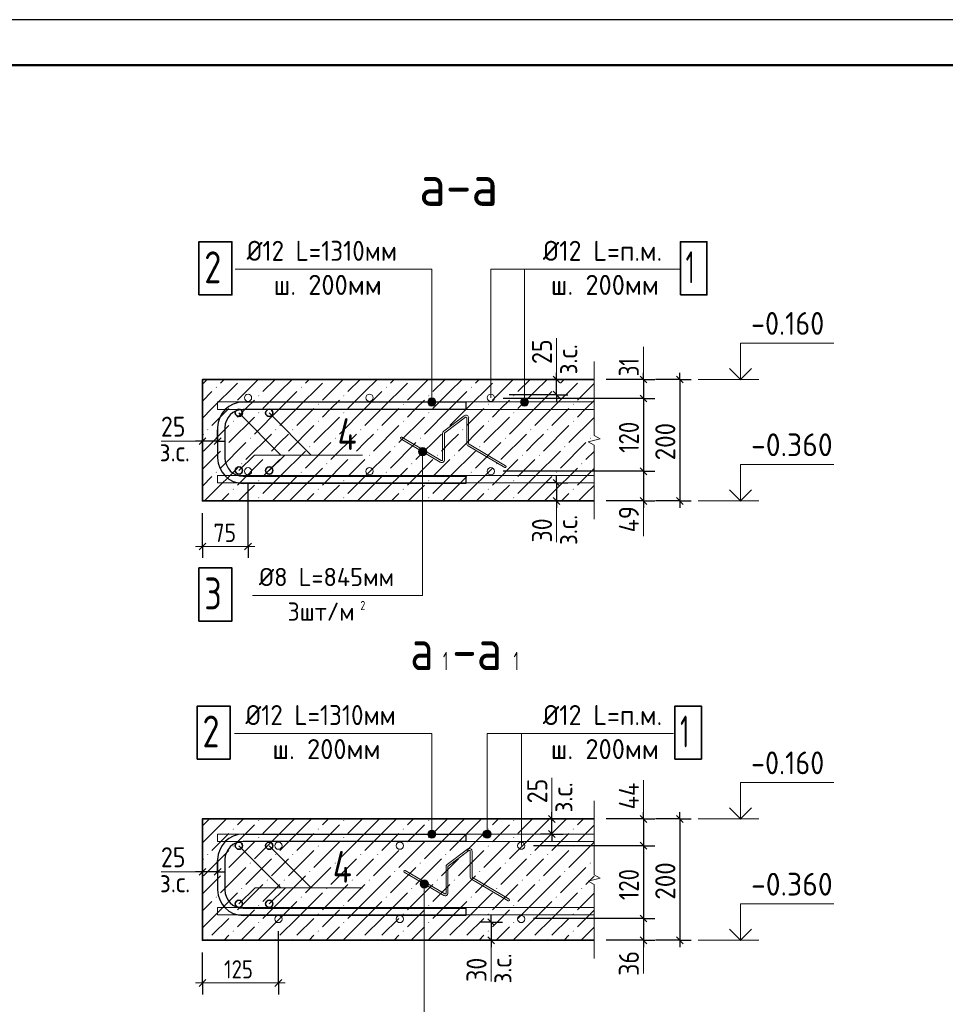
# Model space of a CAD drawing. Header units: millimetres. Extents: x 0 to 50400, y 0 to 35640.
# Tile 23 of 40: x 13736 to 25931, y 22660 to 35640. Entities that reach past the tile are written whole.
import ezdxf

# ---------------------------------------------------------------- set-up
doc = ezdxf.new("R2010")
doc.units = ezdxf.units.MM
for name, color, linetype, lineweight in [('Standard', 7, 'Continuous', 25), ('Размерная линия_ общее', 7, 'Continuous', 13), ('Текст_ общее', 7, 'Continuous', 25)]:
    doc.layers.add(name, color=color, linetype=linetype, lineweight=lineweight)
doc.styles.add('ISOCPEUR', font='txt')

msp = doc.modelspace()

# ---------------------------------------------------------------- hatches: boundary and pattern name
at = {"layer": 'Standard', "linetype": 'Continuous', "lineweight": 13, "transparency": 33554687}
for points in [[(16318, 30793), (16325, 30801), (16333, 30793), (16325, 30786)], [(17438, 30793), (17445, 30801), (17453, 30793), (17445, 30786)], [(18558, 30793), (18565, 30801), (18573, 30793), (18565, 30786)], [(19678, 30793), (19685, 30801), (19693, 30793), (19685, 30786)], [(20798, 30793), (20805, 30801), (20813, 30793), (20805, 30786)], [(16878, 30681), (16885, 30689), (16893, 30681), (16885, 30674)], [(17998, 30681), (18005, 30689), (18013, 30681), (18005, 30674)], [(19118, 30681), (19125, 30689), (19133, 30681), (19125, 30674)], [(20238, 30681), (20245, 30689), (20253, 30681), (20245, 30674)], [(16542, 30569), (16549, 30577), (16557, 30569), (16549, 30562)], [(17662, 30569), (17669, 30577), (17677, 30569), (17669, 30562)], [(18782, 30569), (18789, 30577), (18797, 30569), (18789, 30562)], [(19902, 30569), (19909, 30577), (19917, 30569), (19909, 30562)], [(21022, 30569), (21029, 30577), (21037, 30569), (21029, 30562)], [(16878, 30457), (16885, 30465), (16893, 30457), (16885, 30450)], [(17998, 30457), (18005, 30465), (18013, 30457), (18005, 30450)], [(19118, 30457), (19125, 30465), (19133, 30457), (19125, 30450)], [(20238, 30457), (20245, 30465), (20253, 30457), (20245, 30450)], [(16542, 30345), (16549, 30353), (16557, 30345), (16549, 30338)], [(17662, 30345), (17669, 30353), (17677, 30345), (17669, 30338)], [(18782, 30345), (18789, 30353), (18797, 30345), (18789, 30338)], [(19902, 30345), (19909, 30353), (19917, 30345), (19909, 30338)], [(21022, 30345), (21029, 30353), (21037, 30345), (21029, 30338)], [(16206, 30233), (16213, 30241), (16221, 30233), (16213, 30226)], [(16766, 30121), (16773, 30129), (16781, 30121), (16773, 30114)], [(17102, 30233), (17109, 30241), (17117, 30233), (17109, 30226)], [(17326, 30233), (17333, 30241), (17341, 30233), (17333, 30226)], [(17886, 30121), (17893, 30129), (17901, 30121), (17893, 30114)], [(18222, 30233), (18229, 30241), (18237, 30233), (18229, 30226)], [(18446, 30233), (18453, 30241), (18461, 30233), (18453, 30226)], [(19006, 30121), (19013, 30129), (19021, 30121), (19013, 30114)], [(19342, 30233), (19349, 30241), (19357, 30233), (19349, 30226)], [(19566, 30233), (19573, 30241), (19581, 30233), (19573, 30226)], [(20126, 30121), (20133, 30129), (20141, 30121), (20133, 30114)], [(20462, 30233), (20469, 30241), (20477, 30233), (20469, 30226)], [(20686, 30233), (20693, 30241), (20701, 30233), (20693, 30226)], [(21246, 30121), (21253, 30129), (21261, 30121), (21253, 30114)], [(16430, 30009), (16437, 30017), (16445, 30009), (16437, 30002)], [(17550, 30009), (17557, 30017), (17565, 30009), (17557, 30002)], [(18670, 30009), (18677, 30017), (18685, 30009), (18677, 30002)], [(19790, 30009), (19797, 30017), (19805, 30009), (19797, 30002)], [(20910, 30009), (20917, 30017), (20925, 30009), (20917, 30002)], [(16990, 29897), (16997, 29905), (17005, 29897), (16997, 29890)], [(17214, 29897), (17221, 29905), (17229, 29897), (17221, 29890)], [(18110, 29897), (18117, 29905), (18125, 29897), (18117, 29890)], [(18334, 29897), (18341, 29905), (18349, 29897), (18341, 29890)], [(19230, 29897), (19237, 29905), (19245, 29897), (19237, 29890)], [(19454, 29897), (19461, 29905), (19469, 29897), (19461, 29890)], [(20350, 29897), (20357, 29905), (20365, 29897), (20357, 29890)], [(20574, 29897), (20581, 29905), (20589, 29897), (20581, 29890)], [(16654, 29785), (16661, 29793), (16669, 29785), (16661, 29778)], [(17774, 29785), (17781, 29793), (17789, 29785), (17781, 29778)], [(18894, 29785), (18901, 29793), (18909, 29785), (18901, 29778)], [(20014, 29785), (20021, 29793), (20029, 29785), (20021, 29778)], [(21134, 29785), (21141, 29793), (21149, 29785), (21141, 29778)], [(16318, 29673), (16325, 29681), (16333, 29673), (16325, 29666)], [(17438, 29673), (17445, 29681), (17453, 29673), (17445, 29666)], [(18558, 29673), (18565, 29681), (18573, 29673), (18565, 29666)], [(19678, 29673), (19685, 29681), (19693, 29673), (19685, 29666)], [(20798, 29673), (20805, 29681), (20813, 29673), (20805, 29666)], [(16878, 29561), (16885, 29569), (16893, 29561), (16885, 29554)], [(17998, 29561), (18005, 29569), (18013, 29561), (18005, 29554)], [(19118, 29561), (19125, 29569), (19133, 29561), (19125, 29554)], [(20238, 29561), (20245, 29569), (20253, 29561), (20245, 29554)], [(16542, 29449), (16549, 29457), (16557, 29449), (16549, 29442)], [(16878, 29337), (16885, 29345), (16893, 29337), (16885, 29330)], [(17662, 29449), (17669, 29457), (17677, 29449), (17669, 29442)], [(17998, 29337), (18005, 29345), (18013, 29337), (18005, 29330)], [(18782, 29449), (18789, 29457), (18797, 29449), (18789, 29442)], [(19118, 29337), (19125, 29345), (19133, 29337), (19125, 29330)], [(19902, 29449), (19909, 29457), (19917, 29449), (19909, 29442)], [(20238, 29337), (20245, 29345), (20253, 29337), (20245, 29330)], [(21022, 29449), (21029, 29457), (21037, 29449), (21029, 29442)], [(16878, 25081), (16885, 25089), (16893, 25081), (16885, 25074)], [(17998, 25081), (18005, 25089), (18013, 25081), (18005, 25074)], [(19118, 25081), (19125, 25089), (19133, 25081), (19125, 25074)], [(20238, 25081), (20245, 25089), (20253, 25081), (20245, 25074)], [(16542, 24969), (16549, 24977), (16557, 24969), (16549, 24962)], [(17662, 24969), (17669, 24977), (17677, 24969), (17669, 24962)], [(18782, 24969), (18789, 24977), (18797, 24969), (18789, 24962)], [(19902, 24969), (19909, 24977), (19917, 24969), (19909, 24962)], [(21022, 24969), (21029, 24977), (21037, 24969), (21029, 24962)], [(16878, 24857), (16885, 24865), (16893, 24857), (16885, 24850)], [(17998, 24857), (18005, 24865), (18013, 24857), (18005, 24850)], [(19118, 24857), (19125, 24865), (19133, 24857), (19125, 24850)], [(20238, 24857), (20245, 24865), (20253, 24857), (20245, 24850)], [(16542, 24745), (16549, 24753), (16557, 24745), (16549, 24738)], [(17662, 24745), (17669, 24753), (17677, 24745), (17669, 24738)], [(18782, 24745), (18789, 24753), (18797, 24745), (18789, 24738)], [(19902, 24745), (19909, 24753), (19917, 24745), (19909, 24738)], [(21022, 24745), (21029, 24753), (21037, 24745), (21029, 24738)], [(16206, 24633), (16213, 24641), (16221, 24633), (16213, 24626)], [(17102, 24633), (17109, 24641), (17117, 24633), (17109, 24626)], [(17326, 24633), (17333, 24641), (17341, 24633), (17333, 24626)], [(18222, 24633), (18229, 24641), (18237, 24633), (18229, 24626)], [(18446, 24633), (18453, 24641), (18461, 24633), (18453, 24626)], [(19342, 24633), (19349, 24641), (19357, 24633), (19349, 24626)], [(19566, 24633), (19573, 24641), (19581, 24633), (19573, 24626)], [(20462, 24633), (20469, 24641), (20477, 24633), (20469, 24626)], [(20686, 24633), (20693, 24641), (20701, 24633), (20693, 24626)], [(16430, 24409), (16437, 24417), (16445, 24409), (16437, 24402)], [(16766, 24521), (16773, 24529), (16781, 24521), (16773, 24514)], [(17550, 24409), (17557, 24417), (17565, 24409), (17557, 24402)], [(17886, 24521), (17893, 24529), (17901, 24521), (17893, 24514)], [(18670, 24409), (18677, 24417), (18685, 24409), (18677, 24402)], [(19006, 24521), (19013, 24529), (19021, 24521), (19013, 24514)], [(19790, 24409), (19797, 24417), (19805, 24409), (19797, 24402)], [(20126, 24521), (20133, 24529), (20141, 24521), (20133, 24514)], [(20910, 24409), (20917, 24417), (20925, 24409), (20917, 24402)], [(21246, 24521), (21253, 24529), (21261, 24521), (21253, 24514)], [(16990, 24297), (16997, 24305), (17005, 24297), (16997, 24290)], [(17214, 24297), (17221, 24305), (17229, 24297), (17221, 24290)], [(18110, 24297), (18117, 24305), (18125, 24297), (18117, 24290)], [(18334, 24297), (18341, 24305), (18349, 24297), (18341, 24290)], [(19230, 24297), (19237, 24305), (19245, 24297), (19237, 24290)], [(19454, 24297), (19461, 24305), (19469, 24297), (19461, 24290)], [(20350, 24297), (20357, 24305), (20365, 24297), (20357, 24290)], [(20574, 24297), (20581, 24305), (20589, 24297), (20581, 24290)], [(16654, 24185), (16661, 24193), (16669, 24185), (16661, 24178)], [(17774, 24185), (17781, 24193), (17789, 24185), (17781, 24178)], [(18894, 24185), (18901, 24193), (18909, 24185), (18901, 24178)], [(20014, 24185), (20021, 24193), (20029, 24185), (20021, 24178)], [(21134, 24185), (21141, 24193), (21149, 24185), (21141, 24178)], [(16318, 24073), (16325, 24081), (16333, 24073), (16325, 24066)], [(17438, 24073), (17445, 24081), (17453, 24073), (17445, 24066)], [(18558, 24073), (18565, 24081), (18573, 24073), (18565, 24066)], [(19678, 24073), (19685, 24081), (19693, 24073), (19685, 24066)], [(20798, 24073), (20805, 24081), (20813, 24073), (20805, 24066)], [(16878, 23961), (16885, 23969), (16893, 23961), (16885, 23954)], [(17998, 23961), (18005, 23969), (18013, 23961), (18005, 23954)], [(19118, 23961), (19125, 23969), (19133, 23961), (19125, 23954)], [(20238, 23961), (20245, 23969), (20253, 23961), (20245, 23954)], [(16542, 23849), (16549, 23857), (16557, 23849), (16549, 23842)], [(17662, 23849), (17669, 23857), (17677, 23849), (17669, 23842)], [(18782, 23849), (18789, 23857), (18797, 23849), (18789, 23842)], [(19902, 23849), (19909, 23857), (19917, 23849), (19909, 23842)], [(21022, 23849), (21029, 23857), (21037, 23849), (21029, 23842)], [(16542, 23625), (16549, 23633), (16557, 23625), (16549, 23618)], [(16878, 23737), (16885, 23745), (16893, 23737), (16885, 23730)], [(17662, 23625), (17669, 23633), (17677, 23625), (17669, 23618)], [(17998, 23737), (18005, 23745), (18013, 23737), (18005, 23730)], [(18782, 23625), (18789, 23633), (18797, 23625), (18789, 23618)], [(19118, 23737), (19125, 23745), (19133, 23737), (19125, 23730)], [(19902, 23625), (19909, 23633), (19917, 23625), (19909, 23618)], [(20238, 23737), (20245, 23745), (20253, 23737), (20245, 23730)], [(21022, 23625), (21029, 23633), (21037, 23625), (21029, 23618)], [(16206, 23513), (16213, 23521), (16221, 23513), (16213, 23506)], [(17102, 23513), (17109, 23521), (17117, 23513), (17109, 23506)], [(17326, 23513), (17333, 23521), (17341, 23513), (17333, 23506)], [(18222, 23513), (18229, 23521), (18237, 23513), (18229, 23506)], [(18446, 23513), (18453, 23521), (18461, 23513), (18453, 23506)], [(19342, 23513), (19349, 23521), (19357, 23513), (19349, 23506)], [(19566, 23513), (19573, 23521), (19581, 23513), (19573, 23506)], [(20462, 23513), (20469, 23521), (20477, 23513), (20469, 23506)], [(20686, 23513), (20693, 23521), (20701, 23513), (20693, 23506)]]:
    msp.add_hatch(color=7, dxfattribs=at).paths.add_polyline_path(points, flags=16)
for points in [[(19193, 30646), (19139, 30646), (19120, 30626)], [(19193, 30646), (19120, 30626), (19213, 30626)], [(19139, 30646), (19193, 30646), (19166, 30653)], [(19213, 30626), (19120, 30626), (19112, 30600)], [(19213, 30626), (19112, 30600), (19220, 30600)], [(19220, 30600), (19112, 30600), (19120, 30572)], [(19220, 30600), (19120, 30572), (19213, 30572)], [(19213, 30572), (19120, 30572), (19139, 30553)], [(19213, 30572), (19139, 30553), (19193, 30553)], [(19193, 30553), (19139, 30553), (19166, 30545)], [(18998, 29972), (19091, 29972), (19072, 29991)], [(18998, 29972), (19072, 29991), (19018, 29991)], [(19018, 29991), (19072, 29991), (19045, 29999)], [(18991, 29945), (19099, 29945), (19091, 29972)], [(18991, 29945), (19091, 29972), (18998, 29972)], [(18998, 29918), (19099, 29945), (18991, 29945)], [(18998, 29918), (19091, 29918), (19099, 29945)], [(19018, 29898), (19091, 29918), (18998, 29918)], [(19018, 29898), (19072, 29898), (19091, 29918)], [(19072, 29898), (19018, 29898), (19045, 29891)], [(19213, 24930), (19120, 24930), (19112, 24903)], [(19213, 24930), (19112, 24903), (19220, 24903)], [(19193, 24950), (19139, 24950), (19120, 24930)], [(19193, 24950), (19120, 24930), (19213, 24930)], [(19139, 24950), (19193, 24950), (19166, 24957)], [(19220, 24903), (19112, 24903), (19120, 24876)], [(19220, 24903), (19120, 24876), (19213, 24876)], [(19213, 24876), (19120, 24876), (19139, 24857)], [(19213, 24876), (19139, 24857), (19193, 24857)], [(19193, 24857), (19139, 24857), (19166, 24849)], [(19020, 24273), (19113, 24273), (19094, 24292)], [(19020, 24273), (19094, 24292), (19040, 24292)], [(19040, 24292), (19094, 24292), (19067, 24300)], [(19013, 24246), (19121, 24246), (19113, 24273)], [(19013, 24246), (19113, 24273), (19020, 24273)], [(19020, 24219), (19121, 24246), (19013, 24246)], [(19020, 24219), (19113, 24219), (19121, 24246)], [(19040, 24200), (19113, 24219), (19020, 24219)], [(19040, 24200), (19094, 24200), (19113, 24219)], [(19094, 24200), (19040, 24200), (19067, 24192)]]:
    msp.add_hatch(color=7, dxfattribs=at).paths.add_polyline_path(points)
at = {"layer": 'Текст_ общее', "linetype": 'Continuous', "lineweight": 13, "transparency": 33554687}
for points in [[(20341, 30626), (20434, 30626), (20414, 30646)], [(20341, 30626), (20414, 30646), (20360, 30646)], [(20360, 30646), (20414, 30646), (20387, 30653)], [(20333, 30600), (20441, 30600), (20434, 30626)], [(20333, 30600), (20434, 30626), (20341, 30626)], [(20341, 30572), (20441, 30600), (20333, 30600)], [(20341, 30572), (20434, 30572), (20441, 30600)], [(20360, 30553), (20434, 30572), (20341, 30572)], [(20360, 30553), (20414, 30553), (20434, 30572)], [(20414, 30553), (20360, 30553), (20387, 30545)], [(19840, 24903), (19948, 24903), (19941, 24930)], [(19840, 24903), (19941, 24930), (19848, 24930)], [(19848, 24930), (19941, 24930), (19921, 24950)], [(19848, 24930), (19921, 24950), (19867, 24950)], [(19867, 24950), (19921, 24950), (19894, 24957)], [(19848, 24876), (19948, 24903), (19840, 24903)], [(19848, 24876), (19941, 24876), (19948, 24903)], [(19867, 24857), (19941, 24876), (19848, 24876)], [(19867, 24857), (19921, 24857), (19941, 24876)], [(19921, 24857), (19867, 24857), (19894, 24849)]]:
    msp.add_hatch(color=7, dxfattribs=at).paths.add_polyline_path(points)

# ---------------------------------------------------------------- linework, layer by layer
at = {"layer": 'Standard', "color": 7, "linetype": 'Continuous', "lineweight": 13, "transparency": 33554687}
for p, q in [((20809, 30896), (20809, 31440)), ((21954, 30896), (21954, 31327)), ((21304, 31136), (21304, 30158)), ((23474, 30896), (22674, 30896)), ((19166, 30653), (19166, 30653)), ((19112, 30600), (19112, 30600)), ((19166, 30545), (19166, 30545)), ((19220, 30600), (19220, 30600)), ((17024, 30456), (17578, 29901)), ((21384, 30116), (21224, 30075)), ((21304, 30158), (21384, 30116)), ((16144, 30083), (15600, 30083)), ((19045, 29999), (19045, 29999)), ((21224, 30075), (21304, 30033)), ((21304, 30033), (21304, 29055)), ((17024, 29696), (17230, 29901)), ((18991, 29945), (18991, 29945)), ((19045, 29891), (19045, 29891)), ((19099, 29945), (19099, 29945)), ((20809, 28751), (20809, 29295)), ((21954, 28831), (21954, 29295)), ((23474, 29295), (22674, 29295)), ((21304, 29055), (21304, 29055)), ((20747, 25104), (20747, 25647)), ((21954, 25104), (21954, 25615)), ((21304, 25344), (21304, 24366)), ((23474, 25104), (22674, 25104)), ((19166, 24957), (19166, 24957)), ((19112, 24903), (19112, 24903)), ((19166, 24849), (19166, 24849)), ((19220, 24903), (19220, 24903)), ((17024, 24751), (17578, 24197)), ((16144, 24407), (15600, 24407)), ((19067, 24300), (19067, 24300)), ((21384, 24324), (21224, 24283)), ((21224, 24283), (21304, 24241)), ((21304, 24366), (21384, 24324)), ((17024, 23984), (17238, 24197)), ((19013, 24246), (19013, 24246)), ((19067, 24192), (19067, 24192)), ((19121, 24246), (19121, 24246)), ((21304, 24241), (21304, 23264)), ((19947, 22959), (19947, 23504)), ((21954, 23064), (21954, 23504)), ((23474, 23504), (22674, 23504)), ((21304, 23264), (21304, 23264))]:
    msp.add_line(p, q, dxfattribs=at)
at = {"layer": 'Standard', "color": 254, "linetype": 'Continuous', "lineweight": 13, "transparency": 33554687}
for p, q in [((16144, 30836), (16204, 30896)), ((16428, 30896), (16381, 30849)), ((16876, 30896), (16605, 30625)), ((17100, 30896), (16941, 30737)), ((17165, 30737), (17324, 30896)), ((17548, 30896), (17501, 30849)), ((17996, 30896), (17725, 30625)), ((18220, 30896), (18061, 30737)), ((18285, 30737), (18444, 30896)), ((18668, 30896), (18621, 30849)), ((19116, 30896), (18845, 30625)), ((19340, 30896), (19181, 30737)), ((19405, 30737), (19564, 30896)), ((19788, 30896), (19741, 30849)), ((20236, 30896), (19965, 30625)), ((20460, 30896), (20301, 30737)), ((20525, 30737), (20684, 30896)), ((20908, 30896), (20861, 30849)), ((16269, 30513), (16605, 30849)), ((17389, 30513), (17725, 30849)), ((18509, 30513), (18845, 30849)), ((19629, 30513), (19965, 30849)), ((20749, 30513), (21085, 30849)), ((21304, 30844), (21085, 30625)), ((16269, 30737), (16144, 30612)), ((17165, 30737), (16941, 30513)), ((17389, 30737), (17165, 30513)), ((18285, 30737), (18061, 30513)), ((18509, 30737), (18285, 30513)), ((19405, 30737), (19181, 30513)), ((19629, 30737), (19405, 30513)), ((20525, 30737), (20301, 30513)), ((20749, 30737), (20525, 30513)), ((16269, 30513), (16144, 30388)), ((16493, 30513), (16269, 30289)), ((16605, 30401), (16717, 30513)), ((16717, 30513), (16829, 30625)), ((17165, 30513), (16829, 30177)), ((17389, 30513), (17165, 30289)), ((17613, 30513), (17389, 30289)), ((17725, 30401), (17837, 30513)), ((17837, 30513), (17949, 30625)), ((18285, 30513), (17949, 30177)), ((18509, 30513), (18285, 30289)), ((18733, 30513), (18509, 30289)), ((18845, 30401), (18957, 30513)), ((18957, 30513), (19069, 30625)), ((19405, 30513), (19069, 30177)), ((19629, 30513), (19405, 30289)), ((19853, 30513), (19629, 30289)), ((19965, 30401), (20077, 30513)), ((20077, 30513), (20189, 30625)), ((20525, 30513), (20189, 30177)), ((20749, 30513), (20525, 30289)), ((20973, 30513), (20749, 30289)), ((21085, 30401), (21197, 30513)), ((21197, 30513), (21304, 30620)), ((16829, 30401), (16493, 30065)), ((17949, 30401), (17613, 30065)), ((19069, 30401), (18733, 30065)), ((20189, 30401), (19853, 30065)), ((21304, 30396), (20973, 30065)), ((16493, 30289), (16157, 29953)), ((17613, 30289), (17277, 29953)), ((18733, 30289), (18397, 29953)), ((19853, 30289), (19517, 29953)), ((20973, 30289), (20637, 29953)), ((16144, 30164), (16157, 30177)), ((17053, 30177), (16717, 29841)), ((17165, 30065), (17277, 30177)), ((18173, 30177), (17837, 29841)), ((18285, 30065), (18397, 30177)), ((19293, 30177), (18957, 29841)), ((19405, 30065), (19517, 30177)), ((20413, 30177), (20077, 29841)), ((20525, 30065), (20637, 30177)), ((16717, 30065), (16381, 29729)), ((17053, 29953), (17165, 30065)), ((17837, 30065), (17501, 29729)), ((18173, 29953), (18285, 30065)), ((18957, 30065), (18621, 29729)), ((19293, 29953), (19405, 30065)), ((20077, 30065), (19741, 29729)), ((20413, 29953), (20525, 30065)), ((21197, 30065), (20861, 29729)), ((16144, 29716), (16381, 29953)), ((17165, 29617), (17501, 29953)), ((18285, 29617), (18621, 29953)), ((19405, 29617), (19741, 29953)), ((20525, 29617), (20861, 29953)), ((21304, 29948), (21197, 29841)), ((16269, 29393), (16605, 29729)), ((16941, 29841), (16605, 29505)), ((17165, 29841), (16941, 29617)), ((17389, 29393), (17725, 29729)), ((18061, 29841), (17725, 29505)), ((18285, 29841), (18061, 29617)), ((18509, 29393), (18845, 29729)), ((19181, 29841), (18845, 29505)), ((19405, 29841), (19181, 29617)), ((19629, 29393), (19965, 29729)), ((20301, 29841), (19965, 29505)), ((20525, 29841), (20301, 29617)), ((20749, 29393), (21085, 29729)), ((16269, 29617), (16144, 29492)), ((17165, 29617), (16941, 29393)), ((17389, 29617), (17165, 29393)), ((18285, 29617), (18061, 29393)), ((18509, 29617), (18285, 29393)), ((19405, 29617), (19181, 29393)), ((19629, 29617), (19405, 29393)), ((20525, 29617), (20301, 29393)), ((20749, 29617), (20525, 29393)), ((21304, 29724), (21085, 29505)), ((16717, 29393), (16829, 29505)), ((17837, 29393), (17949, 29505)), ((18957, 29393), (19069, 29505)), ((20077, 29393), (20189, 29505)), ((21197, 29393), (21304, 29500)), ((16269, 29393), (16172, 29295)), ((16493, 29393), (16396, 29295)), ((16620, 29295), (16717, 29393)), ((17165, 29393), (17068, 29295)), ((17389, 29393), (17292, 29295)), ((17613, 29393), (17516, 29295)), ((17740, 29295), (17837, 29393)), ((18285, 29393), (18188, 29295)), ((18509, 29393), (18412, 29295)), ((18733, 29393), (18636, 29295)), ((18860, 29295), (18957, 29393)), ((19405, 29393), (19308, 29295)), ((19629, 29393), (19532, 29295)), ((19853, 29393), (19756, 29295)), ((19980, 29295), (20077, 29393)), ((20525, 29393), (20428, 29295)), ((20749, 29393), (20652, 29295)), ((20973, 29393), (20876, 29295)), ((21100, 29295), (21197, 29393)), ((16236, 25104), (16144, 25012)), ((16269, 24913), (16460, 25104)), ((16684, 25104), (16605, 25025)), ((17132, 25104), (16941, 24913)), ((17356, 25104), (17165, 24913)), ((17389, 24913), (17580, 25104)), ((17804, 25104), (17725, 25025)), ((18252, 25104), (18061, 24913)), ((18476, 25104), (18285, 24913)), ((18509, 24913), (18700, 25104)), ((18924, 25104), (18845, 25025)), ((19372, 25104), (19181, 24913)), ((19596, 25104), (19405, 24913)), ((19629, 24913), (19820, 25104)), ((20044, 25104), (19965, 25025)), ((20492, 25104), (20301, 24913)), ((20716, 25104), (20525, 24913)), ((20749, 24913), (20940, 25104)), ((21164, 25104), (21085, 25025)), ((16717, 24913), (16829, 25025)), ((17837, 24913), (17949, 25025)), ((18957, 24913), (19069, 25025)), ((20077, 24913), (20189, 25025)), ((21197, 24913), (21304, 25020)), ((16269, 24913), (16144, 24788)), ((16493, 24913), (16269, 24689)), ((16829, 24801), (16493, 24465)), ((16605, 24801), (16717, 24913)), ((17165, 24913), (16829, 24577)), ((17389, 24913), (17165, 24689)), ((17613, 24913), (17389, 24689)), ((17949, 24801), (17613, 24465)), ((17725, 24801), (17837, 24913)), ((18285, 24913), (17949, 24577)), ((18509, 24913), (18285, 24689)), ((18733, 24913), (18509, 24689)), ((19069, 24801), (18733, 24465)), ((18845, 24801), (18957, 24913)), ((19405, 24913), (19069, 24577)), ((19629, 24913), (19405, 24689)), ((19853, 24913), (19629, 24689)), ((20189, 24801), (19853, 24465)), ((19965, 24801), (20077, 24913)), ((20525, 24913), (20189, 24577)), ((20749, 24913), (20525, 24689)), ((20973, 24913), (20749, 24689)), ((21304, 24796), (20973, 24465)), ((21085, 24801), (21197, 24913)), ((16493, 24689), (16157, 24353)), ((17613, 24689), (17277, 24353)), ((18733, 24689), (18397, 24353)), ((19853, 24689), (19517, 24353)), ((20973, 24689), (20637, 24353)), ((16144, 24564), (16157, 24577)), ((17053, 24577), (16717, 24241)), ((17165, 24465), (17277, 24577)), ((18173, 24577), (17837, 24241)), ((18285, 24465), (18397, 24577)), ((19293, 24577), (18957, 24241)), ((19405, 24465), (19517, 24577)), ((20413, 24577), (20077, 24241)), ((20525, 24465), (20637, 24577)), ((16717, 24465), (16381, 24129)), ((17053, 24353), (17165, 24465)), ((17837, 24465), (17501, 24129)), ((18173, 24353), (18285, 24465)), ((18957, 24465), (18621, 24129)), ((19293, 24353), (19405, 24465)), ((20077, 24465), (19741, 24129)), ((20413, 24353), (20525, 24465)), ((21197, 24465), (20861, 24129)), ((16144, 24116), (16381, 24353)), ((17165, 24017), (17501, 24353)), ((18285, 24017), (18621, 24353)), ((19405, 24017), (19741, 24353)), ((20525, 24017), (20861, 24353)), ((21304, 24348), (21197, 24241)), ((16941, 24241), (16605, 23905)), ((17165, 24241), (16941, 24017)), ((18061, 24241), (17725, 23905)), ((18285, 24241), (18061, 24017)), ((19181, 24241), (18845, 23905)), ((19405, 24241), (19181, 24017)), ((20301, 24241), (19965, 23905)), ((20525, 24241), (20301, 24017)), ((16269, 24017), (16144, 23892)), ((16269, 23793), (16605, 24129)), ((17165, 24017), (16941, 23793)), ((17389, 24017), (17165, 23793)), ((17389, 23793), (17725, 24129)), ((18285, 24017), (18061, 23793)), ((18509, 24017), (18285, 23793)), ((18509, 23793), (18845, 24129)), ((19405, 24017), (19181, 23793)), ((19629, 24017), (19405, 23793)), ((19629, 23793), (19965, 24129)), ((20525, 24017), (20301, 23793)), ((20749, 24017), (20525, 23793)), ((20749, 23793), (21085, 24129)), ((21304, 24124), (21085, 23905)), ((16717, 23793), (16829, 23905)), ((17837, 23793), (17949, 23905)), ((18957, 23793), (19069, 23905)), ((20077, 23793), (20189, 23905)), ((21197, 23793), (21304, 23900)), ((16269, 23793), (16144, 23668)), ((16493, 23793), (16269, 23569)), ((16605, 23681), (16717, 23793)), ((17165, 23793), (16876, 23504)), ((17389, 23793), (17165, 23569)), ((17613, 23793), (17389, 23569)), ((17725, 23681), (17837, 23793)), ((18285, 23793), (17996, 23504)), ((18509, 23793), (18285, 23569)), ((18733, 23793), (18509, 23569)), ((18845, 23681), (18957, 23793)), ((19405, 23793), (19116, 23504)), ((19629, 23793), (19405, 23569)), ((19853, 23793), (19629, 23569)), ((19965, 23681), (20077, 23793)), ((20525, 23793), (20236, 23504)), ((20749, 23793), (20525, 23569)), ((20973, 23793), (20749, 23569)), ((21085, 23681), (21197, 23793)), ((16829, 23681), (16652, 23504)), ((17949, 23681), (17772, 23504)), ((19069, 23681), (18892, 23504)), ((20189, 23681), (20012, 23504)), ((21304, 23676), (21132, 23504)), ((16493, 23569), (16428, 23504)), ((17613, 23569), (17548, 23504)), ((18733, 23569), (18668, 23504)), ((19853, 23569), (19788, 23504)), ((20973, 23569), (20908, 23504))]:
    msp.add_line(p, q, dxfattribs=at)
at = {"layer": 'Standard', "color": 7, "linetype": 'Continuous', "lineweight": 25, "transparency": 33554687}
for p, q in [((16680, 30600), (19616, 30600)), ((19616, 30600), (19616, 30503)), ((19616, 30503), (16680, 30503)), ((16344, 30263), (16344, 29863)), ((16440, 30263), (16440, 29863)), ((16680, 29623), (19616, 29623)), ((19616, 29623), (19616, 29527)), ((19616, 29527), (16680, 29527)), ((16680, 24903), (19616, 24903)), ((19616, 24807), (16680, 24807)), ((19616, 24903), (19616, 24807)), ((16344, 24567), (16344, 24167)), ((16440, 24567), (16440, 24167)), ((16680, 23927), (19616, 23927)), ((19616, 23927), (19616, 23831)), ((19616, 23831), (16680, 23831))]:
    msp.add_line(p, q, dxfattribs=at)
at = {"layer": 'Standard', "color": 7, "linetype": 'Continuous', "lineweight": 18, "transparency": 33554687}
for p, q in [((19593, 30419), (19322, 30214)), ((19608, 30400), (19337, 30195)), ((19627, 30052), (19627, 30390)), ((19651, 30052), (19651, 30390)), ((19290, 29829), (18769, 30135)), ((19308, 29839), (19308, 30185)), ((19332, 29839), (19332, 30185)), ((19277, 29808), (18757, 30114)), ((20126, 29738), (19645, 30021)), ((20138, 29759), (19657, 30042)), ((19638, 24707), (19367, 24502)), ((19653, 24687), (19382, 24482)), ((19672, 24340), (19672, 24678)), ((19696, 24340), (19696, 24678)), ((19335, 24117), (18814, 24423)), ((19353, 24127), (19353, 24473)), ((19377, 24127), (19377, 24473)), ((19322, 24096), (18802, 24402)), ((20171, 24026), (19690, 24309)), ((20183, 24047), (19702, 24330))]:
    msp.add_line(p, q, dxfattribs=at)
at = {"layer": 'Standard', "color": 251, "linetype": 'Continuous', "lineweight": -3, "true_color": 0x656565, "transparency": 33554687}
for p, q in [((16144, 28695), (16144, 29136)), ((16144, 28695), (16144, 28845)), ((16744, 28695), (16744, 28845)), ((16144, 28695), (16144, 28545)), ((16744, 28695), (16744, 28545)), ((16144, 22941), (16144, 23344)), ((16144, 22941), (16144, 23091)), ((17144, 22941), (17144, 23091)), ((16144, 22941), (16144, 22791)), ((17144, 22941), (17144, 22791))]:
    msp.add_line(p, q, dxfattribs=at)
at = {"layer": 'Standard', "color": 251, "linetype": 'Continuous', "lineweight": 13, "true_color": 0x656565, "transparency": 33554687}
for p, q in [((16144, 28695), (16054, 28695)), ((16744, 28695), (16144, 28695)), ((16744, 28695), (16834, 28695)), ((16144, 22941), (16054, 22941)), ((17144, 22941), (16144, 22941)), ((17144, 22941), (17234, 22941))]:
    msp.add_line(p, q, dxfattribs=at)
at = {"layer": 'Standard', "color": 251, "linetype": 'Continuous', "lineweight": 25, "true_color": 0x656565, "transparency": 33554687}
for p, q in [((16189, 28740), (16099, 28650)), ((16789, 28740), (16699, 28650)), ((16189, 22986), (16099, 22896)), ((17189, 22986), (17099, 22896))]:
    msp.add_line(p, q, dxfattribs=at)
at = {"layer": 'Standard', "color": 7, "linetype": 'Continuous', "lineweight": 25, "transparency": 33554687}
msp.add_lwpolyline([(0, 0), (50400, 0), (50400, 35640), (0, 35640), (0, 0)], close=True, dxfattribs=at)
at = {"layer": 'Standard', "color": 7, "linetype": 'Continuous', "lineweight": 50, "transparency": 33554687}
msp.add_lwpolyline([(2400, 35040), (49800, 35040), (49800, 600), (2400, 600), (2400, 35040)], close=True, dxfattribs=at)
at = {"layer": 'Standard', "color": 7, "linetype": 'Continuous', "lineweight": 13, "transparency": 33554687}
for points in [[(16573, 32350), (19166, 32350), (19166, 30600)], [(23234, 30896), (23234, 31376), (24463, 31376)], [(16344, 30503), (21304, 30503), (21304, 30600), (16344, 30600), (16344, 30503)], [(16624, 30456), (17178, 29901), (18253, 29901)], [(16624, 29696), (16830, 29901), (17458, 29901)], [(16804, 28050), (19045, 28050), (19045, 29945)], [(23234, 29295), (23234, 29775), (24463, 29775)], [(16344, 29535), (21304, 29535), (21304, 29631), (16344, 29631), (16344, 29535)], [(16565, 26230), (19166, 26230), (19166, 24903)], [(23234, 25104), (23234, 25584), (24463, 25584)], [(16344, 24903), (21304, 24903), (21304, 24807), (16344, 24807), (16344, 24903)], [(16624, 24751), (17178, 24197), (18253, 24197)], [(16624, 23984), (16838, 24197), (17338, 24197)], [(16804, 22258), (19067, 22258), (19067, 24246)], [(16344, 23935), (21304, 23935), (21304, 23840), (16344, 23840), (16344, 23935)], [(23234, 23504), (23234, 23984), (24463, 23984)]]:
    msp.add_lwpolyline(points, dxfattribs=at)
at = {"layer": 'Standard', "color": 7, "linetype": 'Continuous', "lineweight": 35, "transparency": 33554687}
for points in [[(23089, 31041), (23234, 30896), (23380, 31041)], [(21304, 30896), (16144, 30896), (16144, 29295), (21304, 29295)], [(23089, 29441), (23234, 29295), (23380, 29441)], [(23089, 25249), (23234, 25104), (23380, 25249)], [(21304, 25104), (16144, 25104), (16144, 23504), (21304, 23504)], [(23089, 23649), (23234, 23504), (23380, 23649)]]:
    msp.add_lwpolyline(points, dxfattribs=at)
at = {"layer": 'Standard', "color": 251, "linetype": 'Continuous', "lineweight": -3, "true_color": 0x656565, "transparency": 33554687}
for points in [[(16744, 28695), (16744, 28819), (16744, 28819), (16744, 29527)], [(17144, 22941), (17144, 23245), (17144, 23245), (17144, 23624)]]:
    msp.add_lwpolyline(points, dxfattribs=at)
at = {"layer": 'Standard', "color": 7, "linetype": 'Continuous', "lineweight": 18, "transparency": 33554687}
for centre in [(16744, 30656), (18344, 30656), (19944, 30656), (16744, 29687), (18344, 29687), (19944, 29687), (17144, 24751), (18744, 24751), (20344, 24751), (17144, 23784), (18744, 23784), (20344, 23784)]:
    msp.add_circle(centre, 48, dxfattribs=at)
at = {"layer": 'Standard', "color": 7, "linetype": 'Continuous', "lineweight": 13, "transparency": 33554687}
for centre in [(19166, 30600), (19045, 29945), (19166, 24903), (19067, 24246)]:
    msp.add_circle(centre, 54, dxfattribs=at)
at = {"layer": 'Standard', "color": 7, "linetype": 'Continuous', "lineweight": 35, "transparency": 33554687}
for centre in [(16624, 30456), (17024, 30456), (16624, 29696), (17024, 29696), (16624, 24751), (17024, 24751), (16624, 23984), (17024, 23984)]:
    msp.add_circle(centre, 48, dxfattribs=at)
at = {"layer": 'Standard', "color": 7, "linetype": 'Continuous', "lineweight": 25, "transparency": 33554687}
for centre, radius, start, end in [((16680, 30263), 336, 90, 180), ((16680, 30263), 240, 90, 180), ((16680, 29863), 336, 180, 270), ((16680, 29863), 240, 180, 270), ((16680, 24567), 336, 90, 180), ((16680, 24567), 240, 90, 180), ((16680, 24167), 336, 180, 270), ((16680, 24167), 240, 180, 270)]:
    msp.add_arc(centre, radius, start, end, dxfattribs=at)
at = {"layer": 'Standard', "color": 7, "linetype": 'Continuous', "lineweight": 18, "transparency": 33554687}
for centre, radius, start, end in [((19615, 30390), 36.3, 0, 127.0922), ((19615, 30390), 12.1, 0, 127.0922), ((18763, 30125), 12.1, 59.553, 239.553), ((19344, 30185), 36.3, 127.0922, 180), ((19344, 30185), 12.1, 127.0922, 180), ((19663, 30052), 36.3, 180, 239.553), ((19663, 30052), 12.1, 180, 239.553), ((19296, 29839), 36.3, 239.553, 0), ((19296, 29839), 12.1, 239.553, 0), ((20132, 29749), 12.1, 239.553, 59.553), ((19660, 24678), 36.3, 0, 127.0922), ((19660, 24678), 12.1, 0, 127.0922), ((18808, 24412), 12.1, 59.553, 239.553), ((19389, 24473), 36.3, 127.0922, 180), ((19389, 24473), 12.1, 127.0922, 180), ((19708, 24340), 36.3, 180, 239.553), ((19708, 24340), 12.1, 180, 239.553), ((19341, 24127), 36.3, 239.553, 0), ((19341, 24127), 12.1, 239.553, 0), ((20177, 24036), 12.1, 239.553, 59.553)]:
    msp.add_arc(centre, radius, start, end, dxfattribs=at)
at = {"layer": 'Размерная линия_ общее', "color": 253, "linetype": 'Continuous', "lineweight": -3, "true_color": 0xa0a0a0, "transparency": 33554687}
for p, q in [((20809, 30896), (20584, 30896)), ((20809, 30896), (20659, 30896)), ((20809, 30896), (20959, 30896)), ((21954, 30896), (21804, 30896)), ((21954, 30896), (22104, 30896)), ((22434, 30896), (22114, 30896)), ((22434, 30896), (22284, 30896)), ((22434, 30896), (22584, 30896)), ((20809, 30696), (20184, 30696)), ((20809, 30696), (20659, 30696)), ((20809, 30696), (20959, 30696)), ((21954, 30647), (21804, 30647)), ((21954, 30647), (22104, 30647)), ((16144, 30083), (16144, 30233)), ((16344, 30083), (16344, 30233)), ((16144, 30083), (16144, 29933)), ((16344, 30083), (16344, 29933)), ((21954, 29687), (21804, 29687)), ((21954, 29687), (22104, 29687)), ((20809, 29535), (20659, 29535)), ((20809, 29535), (20959, 29535)), ((20809, 29295), (20659, 29295)), ((20809, 29295), (20959, 29295)), ((21954, 29295), (21804, 29295)), ((21954, 29295), (22104, 29295)), ((22434, 29295), (22114, 29295)), ((22434, 29295), (22284, 29295)), ((22434, 29295), (22584, 29295)), ((20747, 25104), (20597, 25104)), ((20747, 25104), (20897, 25104)), ((21954, 25104), (21804, 25104)), ((21954, 25104), (22104, 25104)), ((22434, 25104), (22114, 25104)), ((22434, 25104), (22284, 25104)), ((22434, 25104), (22584, 25104)), ((20747, 24903), (20597, 24903)), ((20747, 24903), (20897, 24903)), ((21954, 24751), (21804, 24751)), ((21954, 24751), (22104, 24751)), ((16144, 24407), (16144, 24557)), ((16344, 24407), (16344, 24557)), ((16144, 24407), (16144, 24258)), ((16344, 24407), (16344, 24258)), ((21954, 23791), (21804, 23791)), ((21954, 23791), (22104, 23791)), ((19947, 23744), (19797, 23744)), ((19947, 23744), (20097, 23744)), ((19947, 23744), (20024, 23744)), ((19947, 23504), (19704, 23504)), ((19947, 23504), (19797, 23504)), ((19947, 23504), (20097, 23504)), ((21954, 23504), (21804, 23504)), ((21954, 23504), (22104, 23504)), ((22434, 23504), (22114, 23504)), ((22434, 23504), (22284, 23504)), ((22434, 23504), (22584, 23504))]:
    msp.add_line(p, q, dxfattribs=at)
at = {"layer": 'Размерная линия_ общее', "color": 7, "linetype": 'Continuous', "lineweight": 25, "transparency": 33554687}
for p, q in [((20854, 30851), (20764, 30940)), ((21909, 30940), (21999, 30851)), ((22389, 30940), (22479, 30851)), ((20854, 30651), (20764, 30741)), ((21909, 30692), (21999, 30602)), ((16189, 30128), (16099, 30038)), ((16389, 30128), (16299, 30038)), ((21909, 29732), (21999, 29642)), ((20764, 29580), (20854, 29490)), ((20764, 29340), (20854, 29250)), ((21909, 29340), (21999, 29250)), ((22389, 29340), (22479, 29250)), ((20792, 25058), (20702, 25149)), ((21909, 25149), (21999, 25058)), ((22389, 25149), (22479, 25058)), ((20792, 24858), (20702, 24949)), ((21909, 24796), (21999, 24707)), ((16189, 24452), (16099, 24362)), ((16389, 24452), (16299, 24362)), ((19902, 23788), (19992, 23698)), ((21909, 23836), (21999, 23747)), ((19902, 23548), (19992, 23458)), ((21909, 23548), (21999, 23458)), ((22389, 23548), (22479, 23458))]:
    msp.add_line(p, q, dxfattribs=at)
at = {"layer": 'Размерная линия_ общее', "color": 7, "linetype": 'Continuous', "lineweight": -3, "transparency": 33554687}
for p, q in [((20809, 30896), (20809, 30985)), ((20809, 30696), (20809, 30896)), ((21954, 30896), (21954, 30985)), ((22434, 30896), (22434, 30985)), ((20809, 30696), (20809, 30606)), ((21954, 30647), (21954, 29687)), ((16144, 30083), (16054, 30083)), ((16344, 30083), (16144, 30083)), ((16344, 30083), (16434, 30083)), ((20809, 29535), (20809, 29625)), ((21954, 29687), (21954, 29295)), ((20809, 29535), (20809, 29295)), ((20809, 29295), (20809, 29206)), ((21954, 29295), (21954, 29206)), ((22434, 29295), (22434, 29206)), ((20747, 25104), (20747, 25194)), ((21954, 25104), (21954, 25194)), ((22434, 25104), (22434, 25194)), ((20747, 24903), (20747, 25104)), ((21954, 25104), (21954, 24751)), ((20747, 24903), (20747, 24813)), ((21954, 24751), (21954, 23791)), ((16144, 24407), (16054, 24407)), ((16344, 24407), (16144, 24407)), ((16344, 24407), (16434, 24407)), ((19947, 23744), (19947, 23833)), ((21954, 23791), (21954, 23504)), ((19947, 23744), (19947, 23504)), ((19947, 23504), (19947, 23413)), ((21954, 23504), (21954, 23413)), ((22434, 23504), (22434, 23413))]:
    msp.add_line(p, q, dxfattribs=at)
at = {"layer": 'Размерная линия_ общее', "color": 253, "linetype": 'Continuous', "lineweight": -3, "true_color": 0xa0a0a0, "transparency": 33554687}
for points in [[(21954, 30896), (21934, 30896), (21934, 30896), (21934, 30896), (21934, 30896), (21464, 30896)], [(21954, 30647), (21934, 30647), (21934, 30647), (21934, 30647), (21934, 30647), (20104, 30647)], [(21954, 29687), (21934, 29687), (21934, 29687), (20104, 29687)], [(21954, 29295), (21934, 29295), (21934, 29295), (21464, 29295)], [(21954, 25104), (21934, 25104), (21934, 25104), (21934, 25104), (21934, 25104), (21464, 25104)], [(21954, 24751), (21934, 24751), (21934, 24751), (21934, 24751), (21934, 24751), (20504, 24751)], [(21954, 23791), (21934, 23791), (21934, 23791), (20504, 23791)], [(21954, 23504), (21934, 23504), (21934, 23504), (21464, 23504)]]:
    msp.add_lwpolyline(points, dxfattribs=at)
at = {"layer": 'Размерная линия_ общее', "color": 7, "linetype": 'Continuous', "lineweight": -3, "transparency": 33554687}
for points in [[(21954, 30896), (21954, 30816), (21954, 30816), (21954, 30647)], [(22434, 30896), (22434, 29709), (22434, 29709), (22434, 29295)], [(22434, 25104), (22434, 23927), (22434, 23927), (22434, 23504)]]:
    msp.add_lwpolyline(points, dxfattribs=at)
at = {"layer": 'Текст_ общее', "color": 7, "linetype": 'Continuous', "lineweight": 13, "transparency": 33554687}
for p, q in [((19944, 30656), (19944, 32350)), ((19944, 32350), (20387, 32350)), ((20387, 30653), (20387, 30653)), ((20333, 30600), (20333, 30600)), ((20387, 30545), (20387, 30545)), ((20441, 30600), (20441, 30600)), ((20347, 24754), (20347, 26230)), ((19894, 24957), (19894, 24957)), ((19840, 24903), (19840, 24903)), ((19894, 24849), (19894, 24849)), ((19948, 24903), (19948, 24903))]:
    msp.add_line(p, q, dxfattribs=at)
at = {"layer": 'Текст_ общее', "color": 7, "linetype": 'Continuous', "lineweight": 35, "transparency": 33554687}
for points in [[(16098, 32012), (16532, 32012), (16532, 32712), (16098, 32712), (16098, 32012)], [(22441, 32012), (22791, 32012), (22791, 32712), (22441, 32712), (22441, 32012)], [(16098, 27712), (16532, 27712), (16532, 28412), (16098, 28412), (16098, 27712)], [(16074, 25892), (16508, 25892), (16508, 26592), (16074, 26592), (16074, 25892)], [(22369, 25892), (22718, 25892), (22718, 26592), (22369, 26592), (22369, 25892)]]:
    msp.add_lwpolyline(points, dxfattribs=at)
at = {"layer": 'Текст_ общее', "color": 7, "linetype": 'Continuous', "lineweight": 13, "transparency": 33554687}
for points in [[(20387, 30600), (20387, 32350), (22428, 32350)], [(19894, 24903), (19894, 26230), (22348, 26230)]]:
    msp.add_lwpolyline(points, dxfattribs=at)
for centre in [(20387, 30600), (19894, 24903)]:
    msp.add_circle(centre, 54, dxfattribs=at)

# ---------------------------------------------------------------- texts
at = {"layer": 'Standard', "color": 7, "linetype": 'Continuous', "lineweight": 50, "transparency": 33554687, "attachment_point": 7, "style": 'ISOCPEUR'}
for s, insert, char_height, width in [('\\W0.92;а-а', (18999, 33186), 540, 1489.56), ('\\W0.80;а', (18882, 27065), 540, 647.71), ('\\W0.88;-а', (19434, 27065), 540, 1047.58), ('\\W0.56;1', (19314, 27065), 240, 186.67), ('\\W0.56;1', (20244, 27065), 240, 186.67)]:
    msp.add_mtext(s, dxfattribs=dict(at, insert=insert, char_height=char_height, width=width))
at = {"layer": 'Standard', "color": 7, "linetype": 'Continuous', "lineweight": 25, "transparency": 33554687, "char_height": 264, "attachment_point": 7, "rotation": 359.9998, "style": 'ISOCPEUR'}
for s, insert, width in [('\\W0.91;Ø12 L=1310мм', (16726, 32461), 2284.13), ('\\W0.96;ш. 200мм', (17082, 32012), 1578.57), ('\\W0.91;Ø12 L=1310мм', (16710, 26341), 2284.13), ('\\W0.96;ш. 200мм', (17066, 25892), 1578.57)]:
    msp.add_mtext(s, dxfattribs=dict(at, insert=insert, width=width))
at = {"layer": 'Standard', "color": 7, "linetype": 'Continuous', "lineweight": 25, "transparency": 33554687, "attachment_point": 7, "style": 'ISOCPEUR'}
for s, insert, char_height, width in [('\\W0.94;Ø12 L=п.м.', (20629, 32461), 264, 1786.43), ('\\W0.96;ш. 200мм', (20734, 32012), 264, 1578.57), ('\\W0.90;-0.160', (23372, 31486), 300, 1214.13), ('\\W0.95;-0.360', (23372, 29886), 300, 1281.45), ('\\W0.94;Ø12 L=п.м.', (20629, 26341), 264, 1786.43), ('\\W0.96;ш. 200мм', (20734, 25892), 264, 1578.57), ('\\W0.90;-0.160', (23372, 25693), 300, 1214.13), ('\\W0.95;-0.360', (23372, 24093), 300, 1281.45)]:
    msp.add_mtext(s, dxfattribs=dict(at, insert=insert, char_height=char_height, width=width))
at = {"layer": 'Standard', "color": 251, "linetype": 'Continuous', "lineweight": 18, "true_color": 0x656565, "transparency": 33554687, "char_height": 240, "attachment_point": 7, "style": 'ISOCPEUR'}
for s, insert, width in [('\\W0.87;75', (16288, 28755), 440.65), ('\\W0.83;125', (16428, 23001), 554.81)]:
    msp.add_mtext(s, dxfattribs=dict(at, insert=insert, width=width))
at = {"layer": 'Standard', "color": 7, "linetype": 'Continuous', "lineweight": 18, "transparency": 33554687, "attachment_point": 7, "style": 'ISOCPEUR'}
for s, insert, char_height, width in [('\\W0.97;Ø8 L=845мм', (16887, 28173), 240, 1915.94), ('\\W0.95;3шт/м', (17265, 27717), 240, 1073.79), ('\\W0.78;2', (18225, 27857), 120, 130.56)]:
    msp.add_mtext(s, dxfattribs=dict(at, insert=insert, char_height=char_height, width=width))
at = {"layer": 'Размерная линия_ общее', "color": 7, "linetype": 'Continuous', "lineweight": 25, "transparency": 33554687, "char_height": 264, "attachment_point": 7, "rotation": 90, "style": 'ISOCPEUR'}
for s, insert, width in [('\\W0.87;25', (20749, 31101), 484.71), ('\\W0.90;з.с.', (21082, 30964), 607.12), ('\\W0.75;31', (21894, 30940), 415.61), ('\\W0.83;120', (21894, 29930), 610.29), ('\\W0.91;200', (22374, 29831), 674.38), ('\\W0.88;49', (21894, 28881), 512.16), ('\\W0.87;30', (20749, 28747), 484.72), ('\\W0.90;з.с.', (21082, 28715), 607.14), ('\\W0.87;25', (20687, 25309), 484.72), ('\\W0.90;з.с.', (21019, 25189), 607.13), ('\\W0.89;44', (21894, 25228), 539.48), ('\\W0.91;200', (22374, 24039), 674.39), ('\\W0.83;120', (21894, 24034), 610.29), ('\\W0.90;з.с.', (20215, 22934), 607.12), ('\\W0.87;36', (21894, 23035), 484.71), ('\\W0.87;30', (19887, 22955), 484.71)]:
    msp.add_mtext(s, dxfattribs=dict(at, insert=insert, width=width))
at = {"layer": 'Размерная линия_ общее', "color": 7, "linetype": 'Continuous', "lineweight": 25, "transparency": 33554687, "char_height": 264, "attachment_point": 7, "style": 'ISOCPEUR'}
for s, insert, width in [('\\W0.87;25', (15596, 30143), 484.73), ('\\W0.90;з.с.', (15580, 29817), 607.13), ('\\W0.87;25', (15596, 24467), 484.73), ('\\W0.90;з.с.', (15584, 24136), 607.12)]:
    msp.add_mtext(s, dxfattribs=dict(at, insert=insert, width=width))
at = {"layer": 'Текст_ общее', "color": 7, "linetype": 'Continuous', "lineweight": 35, "transparency": 33554687, "char_height": 420, "attachment_point": 7, "rotation": 359.9998, "style": 'ISOCPEUR'}
for insert, width in [((16168, 32166), 456.96), ((16144, 26046), 456.98)]:
    msp.add_mtext('\\W0.78;2', dxfattribs=dict(at, insert=insert, width=width))
at = {"layer": 'Текст_ общее', "color": 7, "linetype": 'Continuous', "lineweight": 35, "transparency": 33554687, "char_height": 420, "attachment_point": 7, "style": 'ISOCPEUR'}
for s, insert, width in [('\\W0.56;1', (22511, 32166), 326.67), ('\\W0.80;4', (17924, 29966), 503.77), ('\\W0.78;3', (16168, 27866), 456.96), ('\\W0.56;1', (22438, 26046), 326.68), ('\\W0.80;4', (17860, 24262), 503.78)]:
    msp.add_mtext(s, dxfattribs=dict(at, insert=insert, width=width))

doc.saveas('drawing.dxf')
